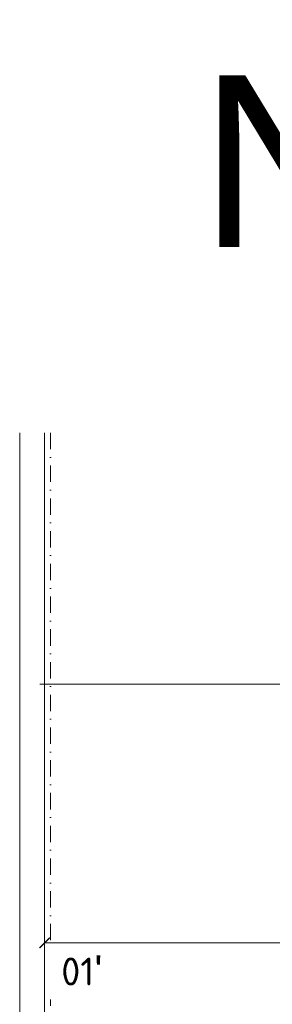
# Model space of a CAD drawing. Header units: millimetres. Extents: x -916886 to 3713765, y -2985421 to 1675785.
# Tile 92 of 256: x 5280 to 11155, y 251497 to 274419. Entities that reach past the tile are written whole.
import ezdxf

# ---------------------------------------------------------------- set-up
doc = ezdxf.new("R2010")
doc.units = ezdxf.units.MM
doc.linetypes.add('CENTERX2', pattern=[101.6, 63.5, -12.7, 12.7, -12.7])
doc.linetypes.add('DASHDOT', pattern=[25.4, 12.7, -6.35, 0, -6.35])
doc.layers.get('Defpoints').update_dxf_attribs({"color": 8})
for name, color, linetype, lineweight in [('A99_N_koty-200', 5, 'Continuous', 5), ('A99_N_koty-200 @ 200', 5, 'Continuous', 5), ('A99_N_koty-200 @ 50 (2)', 5, 'Continuous', 5), ('A99_N_txt-popis-200', 240, 'Continuous', 5), ('A99_S_kce-demolice', 30, 'Continuous', 20), ('A99_S_kce-pohl', 7, 'Continuous', 5), ('A99_S_osy', 1, 'CENTERX2', 5)]:
    doc.layers.add(name, color=color, linetype=linetype, lineweight=lineweight)
doc.styles.add('A99_kota', font='isocpeur.ttf', dxfattribs={"height": 2})
doc.styles.add('ad_popis 100', font='isocpeur.ttf', dxfattribs={"height": 200})
doc.styles.add('ARIAL', font='arial.ttf', dxfattribs={"height": 1000})
doc.dimstyles.new('A99_kota_200 new', dxfattribs={"dimscale": 200, "dimtxt": 2, "dimasz": 1.2, "dimexe": 0.5, "dimexo": 1.5, "dimgap": 0.5, "dimtad": 1, "dimdec": 0, "dimzin": 3, "dimdsep": 46, "dimtxsty": 'A99_kota', "dimblk": 'ARCHTICK', "dimcen": 2.5, "dimazin": 2, "dimtfac": 0.75, "dimtdec": 0, "dimtix": 1, "dimtmove": 2, "dimatfit": 0, "dimfxl": 0, "dimtolj": 1, "dimtzin": 0, "dimlwd": 5, "dimlwe": 5, "dimarcsym": 0})

# ---------------------------------------------------------------- blocks, each defined once
blk = doc.blocks.new('_ArchTick')
at = {"color": 0, "linetype": 'ByBlock', "const_width": 0.15}
blk.add_lwpolyline([(-0.5, -0.5), (0.5, 0.5)], dxfattribs=at)
blk = doc.blocks.new('*D4356')
at = {"layer": 'A99_N_koty-200', "color": 0, "linetype": 'Continuous', "lineweight": 5, "transparency": 16777216}
for p, q in [((5860, 252928), (5860, 253028)), ((5860, 252928), (150690, 252928)), ((150690, 252928), (150690, 253028))]:
    blk.add_line(p, q, dxfattribs=at)
at = {"layer": 'Defpoints', "color": 0, "linetype": 'Continuous', "lineweight": 0, "transparency": 16777216}
for p in [(5860, 252928), (150690, 252928), (150690, 252928)]:
    blk.add_point(p, dxfattribs=at)
at = {"layer": 'A99_N_koty-200', "color": 0, "linetype": 'Continuous', "lineweight": 5, "transparency": 16777216, "xscale": 240, "yscale": 240, "zscale": 240, "rotation": 180}
blk.add_blockref('_ArchTick', (5860, 252928), dxfattribs=at)
at = {"layer": 'A99_N_koty-200', "color": 0, "linetype": 'Continuous', "lineweight": 5, "transparency": 16777216, "xscale": 240, "yscale": 240, "zscale": 240}
blk.add_blockref('_ArchTick', (150690, 252928), dxfattribs=at)
at = {"layer": 'A99_N_koty-200', "color": 0, "linetype": 'Continuous', "transparency": 16777216, "insert": (79415, 253228), "char_height": 400, "attachment_point": 5, "style": 'A99_kota'}
blk.add_mtext('\\A1;144830', dxfattribs=at)
blk = doc.blocks.new('*D4357')
at = {"layer": 'A99_N_koty-200', "color": 0, "linetype": 'Continuous', "lineweight": 5, "transparency": 16777216}
for p, q in [((5860, 252928), (5860, 252953)), ((5860, 252928), (150690, 252928)), ((150690, 252928), (150690, 252953))]:
    blk.add_line(p, q, dxfattribs=at)
at = {"layer": 'Defpoints', "color": 0, "linetype": 'Continuous', "lineweight": 0, "transparency": 16777216}
for p in [(5860, 252928), (150690, 252928), (150690, 252928)]:
    blk.add_point(p, dxfattribs=at)
at = {"layer": 'A99_N_koty-200', "color": 0, "linetype": 'Continuous', "lineweight": 5, "transparency": 16777216, "xscale": 60, "yscale": 60, "zscale": 60, "rotation": 180}
blk.add_blockref('_ArchTick', (5860, 252928), dxfattribs=at)
at = {"layer": 'A99_N_koty-200', "color": 0, "linetype": 'Continuous', "lineweight": 5, "transparency": 16777216, "xscale": 60, "yscale": 60, "zscale": 60}
blk.add_blockref('_ArchTick', (150690, 252928), dxfattribs=at)
at = {"layer": 'A99_N_koty-200', "color": 0, "linetype": 'Continuous', "transparency": 16777216, "insert": (78275, 253003), "char_height": 100, "attachment_point": 5, "style": 'A99_kota'}
blk.add_mtext('\\A1;144830', dxfattribs=at)
blk = doc.blocks.new('*U5162')
at = {"layer": 'A99_N_koty-200 @ 200', "linetype": 'Continuous'}
dim = blk.add_linear_dim(base=(150690, 252928.1), p1=(5860, 252928.1), p2=(150690, 252928.1), dimstyle='A99_kota_200 new', override={"dimscale": 200, "dimtix": 1, "dimtofl": 1, "dimtmove": 2, "dimatfit": 0}, dxfattribs=at)
dim.commit()
dim.dimension.update_dxf_attribs({"geometry": '*D4356', "text_midpoint": (79415, 253228.1), "dimtype": 128})
at = {"layer": 'A99_N_koty-200 @ 50 (2)', "linetype": 'Continuous'}
dim = blk.add_linear_dim(base=(150690, 252928.1), p1=(5860, 252928.1), p2=(150690, 252928.1), dimstyle='A99_kota_200 new', override={"dimscale": 50, "dimtix": 1, "dimtofl": 1, "dimtmove": 2, "dimatfit": 0}, dxfattribs=at)
dim.commit()
dim.dimension.update_dxf_attribs({"geometry": '*D4357', "text_midpoint": (78275, 253003.1)})

msp = doc.modelspace()

# ---------------------------------------------------------------- linework, layer by layer
at = {"layer": 'A99_S_kce-demolice', "color": 7, "linetype": 'Continuous', "lineweight": 9}
msp.add_lwpolyline([(5280, 250450), (5280, 264797.5)], dxfattribs=at)
at = {"layer": 'A99_S_kce-pohl', "color": 7, "linetype": 'Continuous', "lineweight": 9}
msp.add_lwpolyline([(11930, 258950), (5750, 258950)], dxfattribs=at)
at = {"layer": 'A99_S_osy', "linetype": 'DASHDOT', "lineweight": 5, "ltscale": 30}
msp.add_lwpolyline([(6000, 264800), (6000, 175600)], dxfattribs=at)

# ---------------------------------------------------------------- texts
at = {"layer": 'A99_N_txt-popis-200', "insert": (9462.5, 273126), "char_height": 4000, "attachment_point": 1, "style": 'ARIAL'}
msp.add_mtext_dynamic_manual_height_columns('NÁVRH ', width=22125.035, gutter_width=5000, heights=[0], dxfattribs=at)

# ---------------------------------------------------------------- next in the draw order: texts
at = {"layer": 'A99_N_txt-popis-200', "lineweight": 0, "insert": (6245, 252640), "char_height": 650, "attachment_point": 1, "style": 'ad_popis 100', "bg_fill": 2}
msp.add_mtext_dynamic_manual_height_columns("01{\\fArial|b0|i0|c238|p34;\\H1.08333x;'}", width=1436.482, gutter_width=1000, heights=[0], dxfattribs=at)

# ---------------------------------------------------------------- next in the draw order: linework, layer by layer
at = {"layer": 'A99_S_kce-demolice', "color": 7, "linetype": 'Continuous', "lineweight": 9}
msp.add_lwpolyline([(5860, 250117.5), (5860, 264800)], dxfattribs=at)

# ---------------------------------------------------------------- next in the draw order: block references
at = {"layer": 'A99_N_koty-200', "color": 4, "linetype": 'Continuous', "lineweight": 0}
msp.add_blockref('*U5162', (0, 0), dxfattribs=at)

doc.saveas('drawing.dxf')
